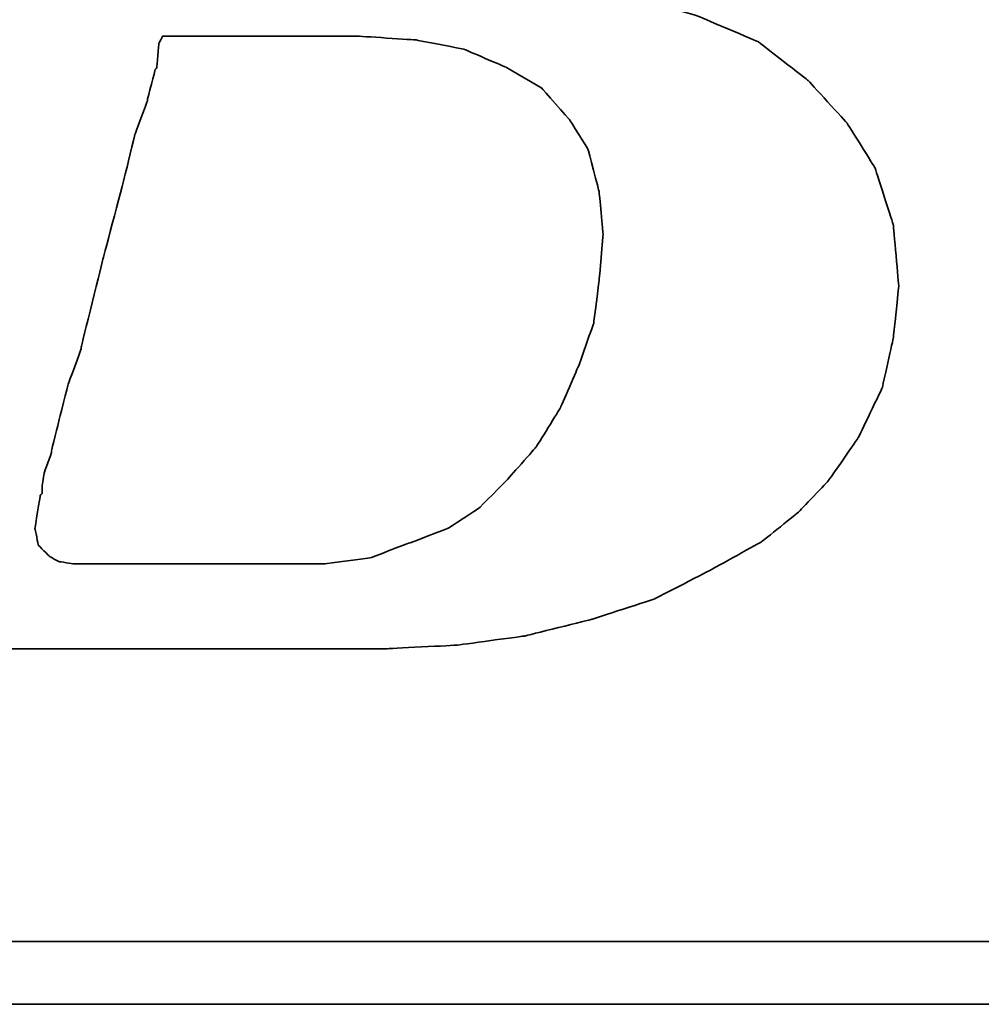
# Model space of a CAD drawing. Header units: millimetres. Extents: x 3 to 347, y 78 to 191.
# Tile 28 of 51: x 259.85 to 261.4, y 108.67 to 110.26. Entities that reach past the tile are written whole.
import ezdxf

# ---------------------------------------------------------------- set-up
doc = ezdxf.new("R2010")
doc.units = ezdxf.units.MM
doc.header["$LTSCALE"] = 0.15
doc.layers.add('DIM', color=4, linetype='CONTINUOUS')
doc.layers.add('layer 1', color=7, linetype='CONTINUOUS')

# ---------------------------------------------------------------- blocks, each defined once
blk = doc.blocks.new('TBI MOTION logo(完整正式版)')
at = {"layer": 'layer 1', "color": 22, "lineweight": 35}
for points, knots in [([(-64.65375, -6.86375), (-64.65375, -6.86375), (-64.84375, -7.29625), (-64.84375, -7.29625), (-64.84375, -7.29625), (-64.84375, -7.29625), (-64.86875, -7.34375), (-64.86875, -7.34375), (-64.86875, -7.34375), (-64.86875, -7.34375), (-64.86875, -7.36875), (-64.86875, -7.36875), (-64.86875, -7.36875), (-64.86875, -7.36875), (-65.15375, -7.65375), (-65.15375, -7.65375), (-65.15375, -7.65375), (-65.15375, -7.65375), (-65.17875, -7.65375), (-65.17875, -7.65375), (-65.17875, -7.65375), (-65.17875, -7.65375), (-65.20375, -7.67875), (-65.20375, -7.67875), (-65.20375, -7.67875), (-65.20375, -7.67875), (-65.58875, -7.87125), (-65.58875, -7.87125), (-65.58875, -7.87125), (-65.58875, -7.87125), (-65.63375, -7.87125), (-65.63375, -7.87125), (-65.63375, -7.87125), (-65.63375, -7.87125), (-65.65875, -7.89375), (-65.65875, -7.89375), (-65.65875, -7.89375), (-65.65875, -7.89375), (-66.09375, -7.94375), (-66.09375, -7.94375), (-66.09375, -7.94375), (-66.09375, -7.94375), (-66.11375, -7.94375), (-66.11375, -7.94375), (-66.11375, -7.94375), (-66.11375, -7.94375), (-66.16375, -7.94375), (-66.16375, -7.94375), (-66.16375, -7.94375), (-66.16375, -7.94375), (-66.30875, -7.94375), (-66.30875, -7.94375), (-66.30875, -7.94375), (-66.30875, -7.94375), (-66.69375, -7.94375), (-66.69375, -7.94375), (-66.69375, -7.94375), (-66.69375, -7.94375), (-67.07375, -7.94375), (-67.07375, -7.94375), (-67.07375, -7.94375), (-67.07375, -7.94375), (-67.12375, -7.94375), (-67.12375, -7.94375), (-67.12375, -7.94375), (-67.12375, -7.94375), (-67.12375, -7.96625), (-67.12375, -7.96625), (-67.12375, -7.96625), (-67.12375, -7.96625), (-67.14875, -7.99125), (-67.14875, -7.99125), (-67.14875, -7.99125), (-67.14875, -7.99125), (-67.24375, -8.34875), (-67.24375, -8.34875), (-67.24375, -8.34875), (-67.24375, -8.34875), (-67.31375, -8.68625), (-67.31375, -8.68625), (-67.31375, -8.68625), (-67.31375, -8.68625), (-67.26875, -8.68625), (-67.26875, -8.68625), (-67.26875, -8.68625), (-67.26875, -8.68625), (-67.07375, -8.68625), (-67.07375, -8.68625), (-67.07375, -8.68625), (-67.07375, -8.68625), (-66.54875, -8.68625), (-66.54875, -8.68625), (-66.54875, -8.68625), (-66.54875, -8.68625), (-65.82625, -8.68625), (-65.82625, -8.68625), (-65.82625, -8.68625), (-65.82625, -8.68625), (-65.01375, -8.68625), (-65.01375, -8.68625), (-65.01375, -8.68625), (-65.01375, -8.68625), (-64.05375, -8.68625), (-64.05375, -8.68625), (-64.05375, -8.68625), (-64.05375, -8.68625), (-62.08375, -8.68625), (-62.08375, -8.68625), (-62.08375, -8.68625), (-62.08375, -8.68625), (-60.06875, -8.68625), (-60.06875, -8.68625), (-60.06875, -8.68625), (-60.06875, -8.68625), (-59.10875, -8.68625), (-59.10875, -8.68625), (-59.10875, -8.68625), (-59.10875, -8.68625), (-58.29375, -8.68625), (-58.29375, -8.68625), (-58.29375, -8.68625), (-58.29375, -8.68625), (-57.57375, -8.68625), (-57.57375, -8.68625), (-57.57375, -8.68625), (-57.57375, -8.68625), (-57.04875, -8.68625), (-57.04875, -8.68625), (-57.04875, -8.68625), (-57.04875, -8.68625), (-56.85375, -8.68625), (-56.85375, -8.68625), (-56.85375, -8.68625), (-56.85375, -8.68625), (-56.70875, -8.68625), (-56.70875, -8.68625), (-56.70875, -8.68625), (-56.70875, -8.68625), (-56.61375, -8.68625), (-56.61375, -8.68625), (-56.61375, -8.68625), (-56.61375, -8.68625), (-56.56875, -8.68625), (-56.56875, -8.68625), (-56.56875, -8.68625), (-56.56875, -8.68625), (-55.65375, -8.63875), (-55.65375, -8.63875), (-55.65375, -8.63875), (-55.65375, -8.63875), (-54.76875, -8.51875), (-54.76875, -8.51875), (-54.76875, -8.51875), (-54.76875, -8.51875), (-53.90375, -8.30375), (-53.90375, -8.30375), (-53.90375, -8.30375), (-53.90375, -8.30375), (-53.08875, -8.03875), (-53.08875, -8.03875), (-53.08875, -8.03875), (-53.08875, -8.03875), (-52.34375, -7.65375), (-52.34375, -7.65375), (-52.34375, -7.65375), (-52.34375, -7.65375), (-51.69875, -7.29625), (-51.69875, -7.29625), (-51.69875, -7.29625), (-51.69875, -7.29625), (-51.21875, -6.91125), (-51.21875, -6.91125), (-51.21875, -6.91125), (-51.21875, -6.91125), (-50.83375, -6.50375), (-50.83375, -6.50375), (-50.83375, -6.50375), (-50.83375, -6.50375), (-50.44875, -5.94875), (-50.44875, -5.94875), (-50.44875, -5.94875), (-50.44875, -5.94875), (-50.13875, -5.30375), (-50.13875, -5.30375), (-50.13875, -5.30375), (-50.13875, -5.30375), (-49.99375, -4.65375), (-49.99375, -4.65375), (-49.99375, -4.65375), (-49.99375, -4.65375), (-49.92375, -3.98375), (-49.92375, -3.98375), (-49.92375, -3.98375), (-49.92375, -3.98375), (-49.99375, -3.19374), (-49.99375, -3.19374), (-49.99375, -3.19374), (-49.99375, -3.19374), (-50.23374, -2.44874), (-50.23374, -2.44874), (-50.23374, -2.44874), (-50.23374, -2.44874), (-50.59375, -1.87374), (-50.59375, -1.87374), (-50.59375, -1.87374), (-50.59375, -1.87374), (-51.09875, -1.31874), (-51.09875, -1.31874), (-51.09875, -1.31874), (-51.09875, -1.31874), (-51.74375, -0.81875), (-51.74375, -0.81875), (-51.74375, -0.81875), (-51.74375, -0.81875), (-52.53875, -0.48125), (-52.53875, -0.48125), (-52.53875, -0.48125), (-52.53875, -0.48125), (-53.47375, -0.21875), (-53.47375, -0.21875), (-53.47375, -0.21875), (-53.47375, -0.21875), (-54.52875, -0.04874), (-54.52875, -0.04874), (-54.52875, -0.04874), (-54.52875, -0.04874), (-55.65375, 0.12125), (-55.65375, 0.12125), (-55.65375, 0.12125), (-55.65375, 0.12125), (-54.50375, 0.28624), (-54.50375, 0.28624), (-54.50375, 0.28624), (-54.50375, 0.28624), (-53.83375, 0.38124), (-53.83375, 0.38124), (-53.83375, 0.38124), (-53.83375, 0.38124), (-53.18375, 0.50125), (-53.18375, 0.50125), (-53.18375, 0.50125), (-53.18375, 0.50125), (-52.55875, 0.66874), (-52.55875, 0.66874), (-52.55875, 0.66874), (-52.55875, 0.66874), (-52.03375, 0.86124), (-52.03375, 0.86124), (-52.03375, 0.86124), (-52.03375, 0.86124), (-51.50374, 1.03124), (-51.50374, 1.03124), (-51.50374, 1.03124), (-51.50374, 1.03124), (-51.09875, 1.27125), (-51.09875, 1.27125), (-51.09875, 1.27125), (-51.09875, 1.27125), (-50.71375, 1.48624), (-50.71375, 1.48624), (-50.71375, 1.48624), (-50.71375, 1.48624), (-50.37625, 1.77625), (-50.37625, 1.77625), (-50.37625, 1.77625), (-50.37625, 1.77625), (-49.82375, 2.37625), (-49.82375, 2.37625), (-49.82375, 2.37625), (-49.82375, 2.37625), (-49.41875, 2.99625), (-49.41875, 2.99625), (-49.41875, 2.99625), (-49.41875, 2.99625), (-49.22375, 3.76625), (-49.22375, 3.76625), (-49.22375, 3.76625), (-49.22375, 3.76625), (-49.15375, 4.50874), (-49.15375, 4.50874), (-49.15375, 4.50874), (-49.15375, 4.50874), (-49.20375, 5.25125), (-49.20375, 5.25125), (-49.20375, 5.25125), (-49.20375, 5.25125), (-49.41875, 5.92625), (-49.41875, 5.92625), (-49.41875, 5.92625), (-49.41875, 5.92625), (-49.77875, 6.47625), (-49.77875, 6.47625), (-49.77875, 6.47625), (-49.77875, 6.47625), (-50.33125, 7.02624), (-50.33125, 7.02624), (-50.33125, 7.02624), (-50.33125, 7.02624), (-51.00125, 7.43625), (-51.00125, 7.43625), (-51.00125, 7.43625), (-51.00125, 7.43625), (-51.79375, 7.72625), (-51.79375, 7.72625), (-51.79375, 7.72625), (-51.79375, 7.72625), (-52.72875, 7.89124), (-52.72875, 7.89124), (-52.72875, 7.89124), (-52.72875, 7.89124), (-53.83375, 7.98625), (-53.83375, 7.98625), (-53.83375, 7.98625), (-53.83375, 7.98625), (-53.92875, 7.98625), (-53.92875, 7.98625), (-53.92875, 7.98625), (-53.92875, 7.98625), (-54.26375, 7.98625), (-54.26375, 7.98625), (-54.26375, 7.98625), (-54.26375, 7.98625), (-54.74375, 7.98625), (-54.74375, 7.98625), (-54.74375, 7.98625), (-54.74375, 7.98625), (-55.36875, 7.98625), (-55.36875, 7.98625), (-55.36875, 7.98625), (-55.36875, 7.98625), (-56.13375, 7.98625), (-56.13375, 7.98625), (-56.13375, 7.98625), (-56.13375, 7.98625), (-56.94875, 7.98625), (-56.94875, 7.98625), (-56.94875, 7.98625), (-56.94875, 7.98625), (-58.77625, 7.98625), (-58.77625, 7.98625), (-58.77625, 7.98625), (-58.77625, 7.98625), (-60.59875, 7.98625), (-60.59875, 7.98625), (-60.59875, 7.98625), (-60.59875, 7.98625), (-61.41375, 7.98625), (-61.41375, 7.98625), (-61.41375, 7.98625), (-61.41375, 7.98625), (-62.17875, 7.98625), (-62.17875, 7.98625), (-62.17875, 7.98625), (-62.17875, 7.98625), (-62.80375, 7.98625), (-62.80375, 7.98625), (-62.80375, 7.98625), (-62.80375, 7.98625), (-63.30625, 7.98625), (-63.30625, 7.98625), (-63.30625, 7.98625), (-63.30625, 7.98625), (-63.57375, 7.98625), (-63.57375, 7.98625), (-63.57375, 7.98625), (-63.57375, 7.98625), (-63.57375, 7.96375), (-63.57375, 7.96375), (-63.57375, 7.96375), (-63.57375, 7.96375), (-63.59875, 7.94125), (-63.59875, 7.94125), (-63.59875, 7.94125), (-63.59875, 7.94125), (-63.69375, 7.55625), (-63.69375, 7.55625), (-63.69375, 7.55625), (-63.69375, 7.55625), (-63.76375, 7.24624), (-63.76375, 7.24624), (-63.76375, 7.24624), (-63.76375, 7.24624), (-63.23875, 7.24624), (-63.23875, 7.24624), (-63.23875, 7.24624), (-63.23875, 7.24624), (-62.75875, 7.24624), (-62.75875, 7.24624), (-62.75875, 7.24624), (-62.75875, 7.24624), (-62.61125, 7.24624), (-62.61125, 7.24624), (-62.61125, 7.24624), (-62.61125, 7.24624), (-62.56625, 7.24624), (-62.56625, 7.24624), (-62.56625, 7.24624), (-62.56625, 7.24624), (-62.22875, 7.24624), (-62.22875, 7.24624), (-62.22875, 7.24624), (-62.22875, 7.24624), (-62.20375, 7.24624), (-62.20375, 7.24624), (-62.20375, 7.24624), (-62.20375, 7.24624), (-62.17875, 7.21875), (-62.17875, 7.21875), (-62.17875, 7.21875), (-62.17875, 7.21875), (-61.96375, 7.17125), (-61.96375, 7.17125), (-61.96375, 7.17125), (-61.96375, 7.17125), (-61.72375, 7.12624), (-61.72375, 7.12624), (-61.72375, 7.12624), (-61.72375, 7.12624), (-61.70375, 7.12624), (-61.70375, 7.12624), (-61.70375, 7.12624), (-61.70375, 7.12624), (-61.55875, 7.07624), (-61.55875, 7.07624), (-61.55875, 7.07624), (-61.55875, 7.07624), (-61.50875, 7.07624), (-61.50875, 7.07624), (-61.50875, 7.07624), (-61.50875, 7.07624), (-61.48375, 7.02624), (-61.48375, 7.02624), (-61.48375, 7.02624), (-61.48375, 7.02624), (-61.31875, 6.83375), (-61.31875, 6.83375), (-61.31875, 6.83375), (-61.31875, 6.83375), (-61.29375, 6.81125), (-61.29375, 6.81125), (-61.29375, 6.81125), (-61.29375, 6.81125), (-61.29375, 6.78625), (-61.29375, 6.78625), (-61.29375, 6.78625), (-61.29375, 6.78625), (-61.19875, 6.50124), (-61.19875, 6.50124), (-61.19875, 6.50124), (-61.19875, 6.50124), (-61.17375, 6.45124), (-61.17375, 6.45124), (-61.17375, 6.45124), (-61.17375, 6.45124), (-61.19875, 6.40625), (-61.19875, 6.40625), (-61.19875, 6.40625), (-61.19875, 6.40625), (-61.26875, 5.99624), (-61.26875, 5.99624), (-61.26875, 5.99624), (-61.26875, 5.99624), (-61.26875, 5.85125), (-61.26875, 5.85125), (-61.26875, 5.85125), (-61.26875, 5.85125), (-61.26875, 5.82625), (-61.26875, 5.82625), (-61.26875, 5.82625), (-61.26875, 5.82625), (-61.29375, 5.80625), (-61.29375, 5.80625), (-61.29375, 5.80625), (-61.29375, 5.80625), (-61.34125, 5.66125), (-61.34125, 5.66125), (-61.34125, 5.66125), (-61.34125, 5.66125), (-61.41375, 5.44625), (-61.41375, 5.44625), (-61.41375, 5.44625), (-61.41375, 5.44625), (-61.48375, 5.15625), (-61.48375, 5.15625), (-61.48375, 5.15625), (-61.48375, 5.15625), (-61.58375, 4.82124), (-61.58375, 4.82124), (-61.58375, 4.82124), (-61.58375, 4.82124), (-61.79875, 4.00375), (-61.79875, 4.00375), (-61.79875, 4.00375), (-61.79875, 4.00375), (-62.05875, 2.99625), (-62.05875, 2.99625), (-62.05875, 2.99625), (-62.05875, 2.99625), (-62.34875, 1.91625), (-62.34875, 1.91625), (-62.34875, 1.91625), (-62.34875, 1.91625), (-62.97375, -0.41124), (-62.97375, -0.41124), (-62.97375, -0.41124), (-62.97375, -0.41124), (-63.59875, -2.75875), (-63.59875, -2.75875), (-63.59875, -2.75875), (-63.59875, -2.75875), (-63.88375, -3.86374), (-63.88375, -3.86374), (-63.88375, -3.86374), (-63.88375, -3.86374), (-64.14875, -4.82374), (-64.14875, -4.82374), (-64.14875, -4.82374), (-64.14875, -4.82374), (-64.36375, -5.64125), (-64.36375, -5.64125), (-64.36375, -5.64125), (-64.36375, -5.64125), (-64.43625, -5.97625), (-64.43625, -5.97625), (-64.43625, -5.97625), (-64.43625, -5.97625), (-64.50875, -6.28625), (-64.50875, -6.28625), (-64.50875, -6.28625), (-64.50875, -6.28625), (-64.50875, -6.30875), (-64.50875, -6.30875), (-64.50875, -6.30875), (-64.50875, -6.30875), (-64.57875, -6.50375), (-64.57875, -6.50375), (-64.57875, -6.50375), (-64.57875, -6.50375), (-64.62875, -6.69625), (-64.62875, -6.69625), (-64.62875, -6.69625), (-64.62875, -6.69625), (-64.62875, -6.76875), (-64.62875, -6.76875), (-64.62875, -6.76875), (-64.62875, -6.76875), (-64.62875, -6.81375), (-64.62875, -6.81375), (-64.62875, -6.81375), (-64.62875, -6.81375), (-64.62875, -6.83875), (-64.62875, -6.83875), (-64.62875, -6.83875), (-64.62875, -6.83875), (-64.65375, -6.86375), (-64.65375, -6.86375)], [0, 0, 0, 0, 0.00719424, 0.00719424, 0.00719424, 0.00719425, 0.01438849, 0.01438849, 0.01438849, 0.0143885, 0.02158273, 0.02158273, 0.02158273, 0.02158274, 0.02877698, 0.02877698, 0.02877698, 0.02877699, 0.03597122, 0.03597122, 0.03597122, 0.03597123, 0.04316547, 0.04316547, 0.04316547, 0.04316548, 0.05035971, 0.05035971, 0.05035971, 0.05035972, 0.05755396, 0.05755396, 0.05755396, 0.05755397, 0.0647482, 0.0647482, 0.0647482, 0.06474821, 0.07194245, 0.07194245, 0.07194245, 0.07194246, 0.07913669, 0.07913669, 0.07913669, 0.0791367, 0.08633094, 0.08633094, 0.08633094, 0.08633095, 0.09352518, 0.09352518, 0.09352518, 0.09352519, 0.10071942, 0.10071942, 0.10071942, 0.10071943, 0.10791367, 0.10791367, 0.10791367, 0.10791368, 0.11510791, 0.11510791, 0.11510791, 0.11510792, 0.12230216, 0.12230216, 0.12230216, 0.12230217, 0.1294964, 0.1294964, 0.1294964, 0.12949641, 0.13669065, 0.13669065, 0.13669065, 0.13669066, 0.14388489, 0.14388489, 0.14388489, 0.1438849, 0.15107914, 0.15107914, 0.15107914, 0.15107915, 0.15827338, 0.15827338, 0.15827338, 0.15827339, 0.16546763, 0.16546763, 0.16546763, 0.16546764, 0.17266187, 0.17266187, 0.17266187, 0.17266188, 0.17985612, 0.17985612, 0.17985612, 0.17985613, 0.18705036, 0.18705036, 0.18705036, 0.18705037, 0.1942446, 0.1942446, 0.1942446, 0.19424461, 0.20143885, 0.20143885, 0.20143885, 0.20143886, 0.20863309, 0.20863309, 0.20863309, 0.2086331, 0.21582734, 0.21582734, 0.21582734, 0.21582735, 0.22302158, 0.22302158, 0.22302158, 0.22302159, 0.23021583, 0.23021583, 0.23021583, 0.23021584, 0.23741007, 0.23741007, 0.23741007, 0.23741008, 0.24460432, 0.24460432, 0.24460432, 0.24460433, 0.25179856, 0.25179856, 0.25179856, 0.25179857, 0.25899281, 0.25899281, 0.25899281, 0.25899282, 0.26618705, 0.26618705, 0.26618705, 0.26618706, 0.27338129, 0.27338129, 0.27338129, 0.2733813, 0.28057554, 0.28057554, 0.28057554, 0.28057555, 0.28776978, 0.28776978, 0.28776978, 0.28776979, 0.29496403, 0.29496403, 0.29496403, 0.29496404, 0.30215827, 0.30215827, 0.30215827, 0.30215828, 0.30935252, 0.30935252, 0.30935252, 0.30935253, 0.31654676, 0.31654676, 0.31654676, 0.31654677, 0.32374101, 0.32374101, 0.32374101, 0.32374102, 0.33093525, 0.33093525, 0.33093525, 0.33093526, 0.3381295, 0.3381295, 0.3381295, 0.33812951, 0.34532374, 0.34532374, 0.34532374, 0.34532375, 0.35251799, 0.35251799, 0.35251799, 0.352518, 0.35971223, 0.35971223, 0.35971223, 0.35971224, 0.36690647, 0.36690647, 0.36690647, 0.36690648, 0.37410072, 0.37410072, 0.37410072, 0.37410073, 0.38129496, 0.38129496, 0.38129496, 0.38129497, 0.38848921, 0.38848921, 0.38848921, 0.38848922, 0.39568345, 0.39568345, 0.39568345, 0.39568346, 0.4028777, 0.4028777, 0.4028777, 0.40287771, 0.41007194, 0.41007194, 0.41007194, 0.41007195, 0.41726619, 0.41726619, 0.41726619, 0.4172662, 0.42446043, 0.42446043, 0.42446043, 0.42446044, 0.43165468, 0.43165468, 0.43165468, 0.43165469, 0.43884892, 0.43884892, 0.43884892, 0.43884893, 0.44604317, 0.44604317, 0.44604317, 0.44604318, 0.45323741, 0.45323741, 0.45323741, 0.45323742, 0.46043165, 0.46043165, 0.46043165, 0.46043166, 0.4676259, 0.4676259, 0.4676259, 0.46762591, 0.47482014, 0.47482014, 0.47482014, 0.47482015, 0.48201439, 0.48201439, 0.48201439, 0.4820144, 0.48920863, 0.48920863, 0.48920863, 0.48920864, 0.49640288, 0.49640288, 0.49640288, 0.49640289, 0.50359712, 0.50359712, 0.50359712, 0.50359713, 0.51079137, 0.51079137, 0.51079137, 0.51079138, 0.51798561, 0.51798561, 0.51798561, 0.51798562, 0.52517986, 0.52517986, 0.52517986, 0.52517987, 0.5323741, 0.5323741, 0.5323741, 0.53237411, 0.53956835, 0.53956835, 0.53956835, 0.53956836, 0.54676259, 0.54676259, 0.54676259, 0.5467626, 0.55395683, 0.55395683, 0.55395683, 0.55395684, 0.56115108, 0.56115108, 0.56115108, 0.56115109, 0.56834532, 0.56834532, 0.56834532, 0.56834533, 0.57553957, 0.57553957, 0.57553957, 0.57553958, 0.58273381, 0.58273381, 0.58273381, 0.58273382, 0.58992806, 0.58992806, 0.58992806, 0.58992807, 0.5971223, 0.5971223, 0.5971223, 0.59712231, 0.60431655, 0.60431655, 0.60431655, 0.60431656, 0.61151079, 0.61151079, 0.61151079, 0.6115108, 0.61870504, 0.61870504, 0.61870504, 0.61870505, 0.62589928, 0.62589928, 0.62589928, 0.62589929, 0.63309353, 0.63309353, 0.63309353, 0.63309354, 0.64028777, 0.64028777, 0.64028777, 0.64028778, 0.64748201, 0.64748201, 0.64748201, 0.64748202, 0.65467626, 0.65467626, 0.65467626, 0.65467627, 0.6618705, 0.6618705, 0.6618705, 0.66187051, 0.66906475, 0.66906475, 0.66906475, 0.66906476, 0.67625899, 0.67625899, 0.67625899, 0.676259, 0.68345324, 0.68345324, 0.68345324, 0.68345325, 0.69064748, 0.69064748, 0.69064748, 0.69064749, 0.69784173, 0.69784173, 0.69784173, 0.69784174, 0.70503597, 0.70503597, 0.70503597, 0.70503598, 0.71223022, 0.71223022, 0.71223022, 0.71223023, 0.71942446, 0.71942446, 0.71942446, 0.71942447, 0.72661871, 0.72661871, 0.72661871, 0.72661872, 0.73381295, 0.73381295, 0.73381295, 0.73381296, 0.74100719, 0.74100719, 0.74100719, 0.7410072, 0.74820144, 0.74820144, 0.74820144, 0.74820145, 0.75539568, 0.75539568, 0.75539568, 0.75539569, 0.76258993, 0.76258993, 0.76258993, 0.76258994, 0.76978417, 0.76978417, 0.76978417, 0.76978418, 0.77697842, 0.77697842, 0.77697842, 0.77697843, 0.78417266, 0.78417266, 0.78417266, 0.78417267, 0.79136691, 0.79136691, 0.79136691, 0.79136692, 0.79856115, 0.79856115, 0.79856115, 0.79856116, 0.8057554, 0.8057554, 0.8057554, 0.80575541, 0.81294964, 0.81294964, 0.81294964, 0.81294965, 0.82014388, 0.82014388, 0.82014388, 0.82014389, 0.82733813, 0.82733813, 0.82733813, 0.82733814, 0.83453237, 0.83453237, 0.83453237, 0.83453238, 0.84172662, 0.84172662, 0.84172662, 0.84172663, 0.84892086, 0.84892086, 0.84892086, 0.84892087, 0.85611511, 0.85611511, 0.85611511, 0.85611512, 0.86330935, 0.86330935, 0.86330935, 0.86330936, 0.8705036, 0.8705036, 0.8705036, 0.87050361, 0.87769784, 0.87769784, 0.87769784, 0.87769785, 0.88489209, 0.88489209, 0.88489209, 0.8848921, 0.89208633, 0.89208633, 0.89208633, 0.89208634, 0.89928058, 0.89928058, 0.89928058, 0.89928059, 0.90647482, 0.90647482, 0.90647482, 0.90647483, 0.91366906, 0.91366906, 0.91366906, 0.91366907, 0.92086331, 0.92086331, 0.92086331, 0.92086332, 0.92805755, 0.92805755, 0.92805755, 0.92805756, 0.9352518, 0.9352518, 0.9352518, 0.93525181, 0.94244604, 0.94244604, 0.94244604, 0.94244605, 0.94964029, 0.94964029, 0.94964029, 0.9496403, 0.95683453, 0.95683453, 0.95683453, 0.95683454, 0.96402878, 0.96402878, 0.96402878, 0.96402879, 0.97122302, 0.97122302, 0.97122302, 0.97122303, 0.97841727, 0.97841727, 0.97841727, 0.97841728, 0.98561151, 0.98561151, 0.98561151, 0.98561152, 0.99280576, 0.99280576, 0.99280576, 0.99280577, 1, 1, 1, 1]), ([(-61.03125, -6.57375), (-61.03125, -6.57375), (-61.03125, -6.67125), (-61.03125, -6.67125), (-61.03125, -6.67125), (-61.03125, -6.67125), (-61.05375, -6.69625), (-61.05375, -6.69625), (-61.05375, -6.69625), (-61.05375, -6.69625), (-61.12375, -7.12875), (-61.12375, -7.12875), (-61.12375, -7.12875), (-61.12375, -7.12875), (-61.07875, -7.34375), (-61.07875, -7.34375), (-61.07875, -7.34375), (-61.07875, -7.34375), (-60.93375, -7.48875), (-60.93375, -7.48875), (-60.93375, -7.48875), (-60.93375, -7.48875), (-60.81375, -7.55625), (-60.81375, -7.55625), (-60.81375, -7.55625), (-60.81375, -7.55625), (-60.62375, -7.58375), (-60.62375, -7.58375), (-60.62375, -7.58375), (-60.62375, -7.58375), (-60.30875, -7.58375), (-60.30875, -7.58375), (-60.30875, -7.58375), (-60.30875, -7.58375), (-59.97375, -7.58375), (-59.97375, -7.58375), (-59.97375, -7.58375), (-59.97375, -7.58375), (-59.87875, -7.58375), (-59.87875, -7.58375), (-59.87875, -7.58375), (-59.87875, -7.58375), (-59.63625, -7.58375), (-59.63625, -7.58375), (-59.63625, -7.58375), (-59.63625, -7.58375), (-58.96875, -7.58375), (-58.96875, -7.58375), (-58.96875, -7.58375), (-58.96875, -7.58375), (-58.29375, -7.58375), (-58.29375, -7.58375), (-58.29375, -7.58375), (-58.29375, -7.58375), (-58.05375, -7.58375), (-58.05375, -7.58375), (-58.05375, -7.58375), (-58.05375, -7.58375), (-57.98375, -7.58375), (-57.98375, -7.58375), (-57.98375, -7.58375), (-57.98375, -7.58375), (-57.35875, -7.58375), (-57.35875, -7.58375), (-57.35875, -7.58375), (-57.35875, -7.58375), (-56.78375, -7.50875), (-56.78375, -7.50875), (-56.78375, -7.50875), (-56.78375, -7.50875), (-56.27875, -7.31875), (-56.27875, -7.31875), (-56.27875, -7.31875), (-56.27875, -7.31875), (-55.77375, -7.12875), (-55.77375, -7.12875), (-55.77375, -7.12875), (-55.77375, -7.12875), (-55.36875, -6.86375), (-55.36875, -6.86375), (-55.36875, -6.86375), (-55.36875, -6.86375), (-55.00875, -6.50375), (-55.00875, -6.50375), (-55.00875, -6.50375), (-55.00875, -6.50375), (-54.62375, -6.06875), (-54.62375, -6.06875), (-54.62375, -6.06875), (-54.62375, -6.06875), (-54.31375, -5.56875), (-54.31375, -5.56875), (-54.31375, -5.56875), (-54.31375, -5.56875), (-54.07375, -5.01625), (-54.07375, -5.01625), (-54.07375, -5.01625), (-54.07375, -5.01625), (-53.87875, -4.46374), (-53.87875, -4.46374), (-53.87875, -4.46374), (-53.87875, -4.46374), (-53.80875, -3.91375), (-53.80875, -3.91375), (-53.80875, -3.91375), (-53.80875, -3.91375), (-53.75875, -3.31375), (-53.75875, -3.31375), (-53.75875, -3.31375), (-53.75875, -3.31375), (-53.80875, -2.75875), (-53.80875, -2.75875), (-53.80875, -2.75875), (-53.80875, -2.75875), (-53.95375, -2.20875), (-53.95375, -2.20875), (-53.95375, -2.20875), (-53.95375, -2.20875), (-54.19375, -1.82625), (-54.19375, -1.82625), (-54.19375, -1.82625), (-54.19375, -1.82625), (-54.55375, -1.41875), (-54.55375, -1.41875), (-54.55375, -1.41875), (-54.55375, -1.41875), (-55.00875, -1.15125), (-55.00875, -1.15125), (-55.00875, -1.15125), (-55.00875, -1.15125), (-55.56125, -0.91375), (-55.56125, -0.91375), (-55.56125, -0.91375), (-55.56125, -0.91375), (-56.18125, -0.79375), (-56.18125, -0.79375), (-56.18125, -0.79375), (-56.18125, -0.79375), (-56.94875, -0.74374), (-56.94875, -0.74374), (-56.94875, -0.74374), (-56.94875, -0.74374), (-56.99875, -0.74374), (-56.99875, -0.74374), (-56.99875, -0.74374), (-56.99875, -0.74374), (-57.09375, -0.74374), (-57.09375, -0.74374), (-57.09375, -0.74374), (-57.09375, -0.74374), (-57.38375, -0.74374), (-57.38375, -0.74374), (-57.38375, -0.74374), (-57.38375, -0.74374), (-57.76875, -0.74374), (-57.76875, -0.74374), (-57.76875, -0.74374), (-57.76875, -0.74374), (-58.24625, -0.74374), (-58.24625, -0.74374), (-58.24625, -0.74374), (-58.24625, -0.74374), (-58.72875, -0.74374), (-58.72875, -0.74374), (-58.72875, -0.74374), (-58.72875, -0.74374), (-59.20875, -0.74374), (-59.20875, -0.74374), (-59.20875, -0.74374), (-59.20875, -0.74374), (-59.46875, -0.74374), (-59.46875, -0.74374), (-59.46875, -0.74374), (-59.46875, -0.74374), (-59.51625, -0.83875), (-59.51625, -0.83875), (-59.51625, -0.83875), (-59.51625, -0.83875), (-59.54375, -1.15125), (-59.54375, -1.15125), (-59.54375, -1.15125), (-59.54375, -1.15125), (-59.56375, -1.17874), (-59.56375, -1.17874), (-59.56375, -1.17874), (-59.56375, -1.17874), (-59.66375, -1.55875), (-59.66375, -1.55875), (-59.66375, -1.55875), (-59.66375, -1.55875), (-59.66375, -1.58375), (-59.66375, -1.58375), (-59.66375, -1.58375), (-59.66375, -1.58375), (-59.82875, -2.01874), (-59.82875, -2.01874), (-59.82875, -2.01874), (-59.82875, -2.01874), (-59.94875, -2.52125), (-59.94875, -2.52125), (-59.94875, -2.52125), (-59.94875, -2.52125), (-60.23875, -3.62375), (-60.23875, -3.62375), (-60.23875, -3.62375), (-60.23875, -3.62375), (-60.52375, -4.77624), (-60.52375, -4.77624), (-60.52375, -4.77624), (-60.52375, -4.77624), (-60.52375, -4.79874), (-60.52375, -4.79874), (-60.52375, -4.79874), (-60.52375, -4.79874), (-60.69125, -5.25375), (-60.69125, -5.25375), (-60.69125, -5.25375), (-60.69125, -5.25375), (-60.81375, -5.73625), (-60.81375, -5.73625), (-60.81375, -5.73625), (-60.81375, -5.73625), (-60.90875, -6.11875), (-60.90875, -6.11875), (-60.90875, -6.11875), (-60.90875, -6.11875), (-60.90875, -6.14375), (-60.90875, -6.14375), (-60.90875, -6.14375), (-60.90875, -6.14375), (-61.00375, -6.40875), (-61.00375, -6.40875), (-61.00375, -6.40875), (-61.00375, -6.40875), (-61.03125, -6.57375), (-61.03125, -6.57375)], [0, 0, 0, 0, 0.01694915, 0.01694915, 0.01694915, 0.01694916, 0.03389831, 0.03389831, 0.03389831, 0.03389832, 0.05084746, 0.05084746, 0.05084746, 0.05084747, 0.06779661, 0.06779661, 0.06779661, 0.06779662, 0.08474576, 0.08474576, 0.08474576, 0.08474577, 0.10169492, 0.10169492, 0.10169492, 0.10169493, 0.11864407, 0.11864407, 0.11864407, 0.11864408, 0.13559322, 0.13559322, 0.13559322, 0.13559323, 0.15254237, 0.15254237, 0.15254237, 0.15254238, 0.16949153, 0.16949153, 0.16949153, 0.16949154, 0.18644068, 0.18644068, 0.18644068, 0.18644069, 0.20338983, 0.20338983, 0.20338983, 0.20338984, 0.22033898, 0.22033898, 0.22033898, 0.22033899, 0.23728814, 0.23728814, 0.23728814, 0.23728815, 0.25423729, 0.25423729, 0.25423729, 0.2542373, 0.27118644, 0.27118644, 0.27118644, 0.27118645, 0.28813559, 0.28813559, 0.28813559, 0.2881356, 0.30508475, 0.30508475, 0.30508475, 0.30508476, 0.3220339, 0.3220339, 0.3220339, 0.32203391, 0.33898305, 0.33898305, 0.33898305, 0.33898306, 0.3559322, 0.3559322, 0.3559322, 0.35593221, 0.37288136, 0.37288136, 0.37288136, 0.37288137, 0.38983051, 0.38983051, 0.38983051, 0.38983052, 0.40677966, 0.40677966, 0.40677966, 0.40677967, 0.42372881, 0.42372881, 0.42372881, 0.42372882, 0.44067797, 0.44067797, 0.44067797, 0.44067798, 0.45762712, 0.45762712, 0.45762712, 0.45762713, 0.47457627, 0.47457627, 0.47457627, 0.47457628, 0.49152542, 0.49152542, 0.49152542, 0.49152543, 0.50847458, 0.50847458, 0.50847458, 0.50847459, 0.52542373, 0.52542373, 0.52542373, 0.52542374, 0.54237288, 0.54237288, 0.54237288, 0.54237289, 0.55932203, 0.55932203, 0.55932203, 0.55932204, 0.57627119, 0.57627119, 0.57627119, 0.5762712, 0.59322034, 0.59322034, 0.59322034, 0.59322035, 0.61016949, 0.61016949, 0.61016949, 0.6101695, 0.62711864, 0.62711864, 0.62711864, 0.62711865, 0.6440678, 0.6440678, 0.6440678, 0.64406781, 0.66101695, 0.66101695, 0.66101695, 0.66101696, 0.6779661, 0.6779661, 0.6779661, 0.67796611, 0.69491525, 0.69491525, 0.69491525, 0.69491526, 0.71186441, 0.71186441, 0.71186441, 0.71186442, 0.72881356, 0.72881356, 0.72881356, 0.72881357, 0.74576271, 0.74576271, 0.74576271, 0.74576272, 0.76271186, 0.76271186, 0.76271186, 0.76271187, 0.77966102, 0.77966102, 0.77966102, 0.77966103, 0.79661017, 0.79661017, 0.79661017, 0.79661018, 0.81355932, 0.81355932, 0.81355932, 0.81355933, 0.83050847, 0.83050847, 0.83050847, 0.83050848, 0.84745763, 0.84745763, 0.84745763, 0.84745764, 0.86440678, 0.86440678, 0.86440678, 0.86440679, 0.88135593, 0.88135593, 0.88135593, 0.88135594, 0.89830508, 0.89830508, 0.89830508, 0.89830509, 0.91525424, 0.91525424, 0.91525424, 0.91525425, 0.93220339, 0.93220339, 0.93220339, 0.9322034, 0.94915254, 0.94915254, 0.94915254, 0.94915255, 0.96610169, 0.96610169, 0.96610169, 0.9661017, 0.98305085, 0.98305085, 0.98305085, 0.98305086, 1, 1, 1, 1]), ([(75.90875, -9.47875), (75.90875, -9.47875), (75.90875, -12.28625), (75.90875, -12.28625), (75.90875, -12.28625), (75.90875, -12.28625), (75.90875, -12.47875), (75.90875, -12.47875), (75.90875, -12.47875), (75.90875, -12.47875), (75.71625, -12.47875), (75.71625, -12.47875), (75.71625, -12.47875), (75.71625, -12.47875), (-88.32875, -12.47875), (-88.32875, -12.47875), (-88.32875, -12.47875), (-88.32875, -12.47875), (-88.32875, -13.29375), (-88.32875, -13.29375), (-88.32875, -13.29375), (-88.32875, -13.29375), (82.89125, -13.29375), (82.89125, -13.29375), (82.89125, -13.29375), (82.89125, -13.29375), (75.90875, -9.47875), (75.90875, -9.47875)], [0, 0, 0, 0, 0.14285714, 0.14285714, 0.14285714, 0.14285715, 0.28571429, 0.28571429, 0.28571429, 0.2857143, 0.42857143, 0.42857143, 0.42857143, 0.42857144, 0.57142857, 0.57142857, 0.57142857, 0.57142858, 0.71428571, 0.71428571, 0.71428571, 0.71428572, 0.85714286, 0.85714286, 0.85714286, 0.85714287, 1, 1, 1, 1])]:
    blk.add_open_spline(points, degree=3, knots=knots, dxfattribs=at)

msp = doc.modelspace()

# ---------------------------------------------------------------- block references
at = {"layer": 'DIM', "color": 0, "xscale": 0.1250977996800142, "yscale": 0.1250977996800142, "zscale": 0.1250977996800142}
msp.add_blockref('TBI MOTION logo(完整正式版)', (267.5163, 110.3289), dxfattribs=at)

doc.saveas('drawing.dxf')
